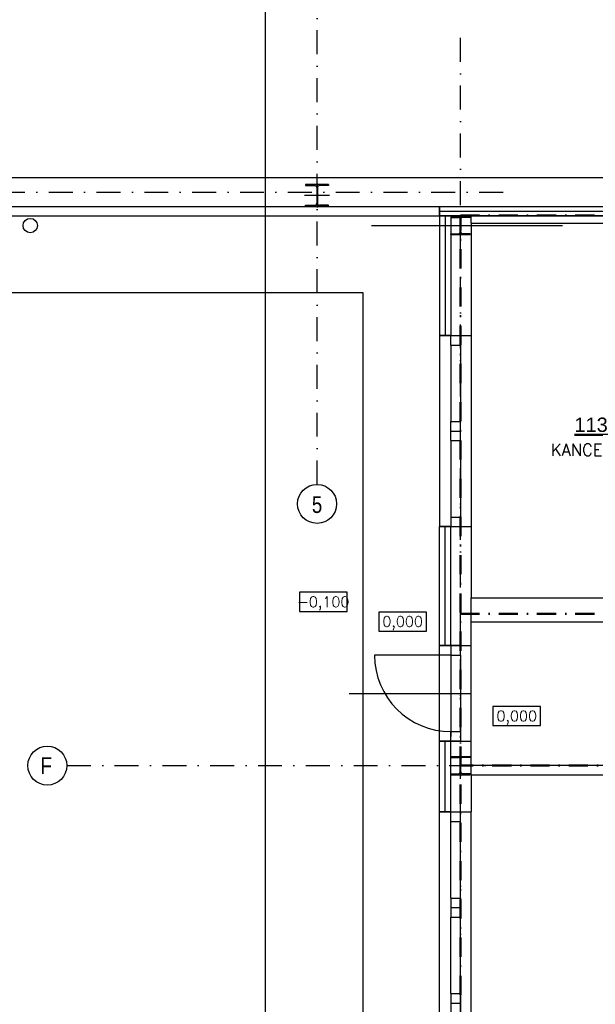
# Model space of a CAD drawing. Header units: millimetres. Extents: x 6435372 to 7248404, y 1559872 to 1886246.
# Tile 203 of 208: x 7100316 to 7106337, y 1762661 to 1772962. Entities that reach past the tile are written whole.
import ezdxf
from ezdxf.enums import TextEntityAlignment as Align

# ---------------------------------------------------------------- set-up
doc = ezdxf.new("R2010")
doc.units = ezdxf.units.MM
doc.linetypes.add('DASHDOT', pattern=[1, 0.5, -0.25, 0, -0.25])
doc.linetypes.add('ČERCHOVANÁ', pattern=[1, 0.5, -0.25, 0, -0.25])
for name, color, linetype, lineweight in [('CKPOPISM', 8, 'Continuous', 50), ('CKPOPISM_POPIS', 8, 'Continuous', 25), ('požární úseky', 21, 'ČERCHOVANÁ', 50), ('UT_potrubí', 10, 'Continuous', 30)]:
    doc.layers.add(name, color=color, linetype=linetype, lineweight=lineweight)
doc.layers.add('matrice DPS', color=122, linetype='Continuous')
doc.styles.add('ARIAL', font='arial.ttf')
doc.styles.get("Standard").update_dxf_attribs({"font": 'romans.shx'})
doc.linetypes.add('IZOLACE_POLYSTYREN_EXPANDOVANY', pattern='A,1,[224,CADKON.SHX,S=0.01,R=0,X=-0.5,Y=-1.74],-2', length=3)
doc.linetypes.add('IZOLACE_POLYSTYREN_PENOVY', pattern='A,0.001,[228,CADKON.SHX,S=0.1,R=0,X=0,Y=0],-2', length=2.001)

# ---------------------------------------------------------------- blocks, each defined once
blk = doc.blocks.new('CK_S_EXT_HEAHEA240')
for p, q in [((-120, 115), (120, 115)), ((-120, 115), (-120, 103)), ((120, 115), (120, 103)), ((-120, 103), (-24.75, 103)), ((-3.75, -82), (-3.75, 82)), ((3.75, -82), (3.75, 82)), ((120, 103), (24.75, 103)), ((-120, -115), (-120, -103)), ((-120, -103), (-24.75, -103)), ((120, -103), (24.75, -103)), ((120, -115), (120, -103)), ((-120, -115), (120, -115))]:
    blk.add_line(p, q)
for centre, start, end in [((-24.75, 82), 0, 90), ((24.75, 82), 90, 180), ((-24.75, -82), 270, 0), ((24.75, -82), 180, 270)]:
    blk.add_arc(centre, 21, start, end)
blk = doc.blocks.new('CK_S_EXT_HEAHEA200')
for p, q in [((-100, 95), (100, 95)), ((-100, 95), (-100, 85)), ((-100, 85), (-21.25, 85)), ((-3.25, -67), (-3.25, 67)), ((3.25, -67), (3.25, 67)), ((100, 85), (21.25, 85)), ((100, 95), (100, 85)), ((-100, -95), (-100, -85)), ((-100, -85), (-21.25, -85)), ((-100, -95), (100, -95)), ((100, -85), (21.25, -85)), ((100, -95), (100, -85))]:
    blk.add_line(p, q)
for centre, start, end in [((-21.25, 67), 0, 90), ((21.25, 67), 90, 180), ((-21.25, -67), 270, 0), ((21.25, -67), 180, 270)]:
    blk.add_arc(centre, 18, start, end)
blk = doc.blocks.new('*U1025')
at = {"color": 0, "linetype": 'ByBlock', "lineweight": -2}
blk.add_lwpolyline([(-5, -2), (5, -2), (5, 2), (-5, 2), (-5, -2)], dxfattribs=at)
blk = doc.blocks.new('CKBL2032316081158')

msp = doc.modelspace()

# ---------------------------------------------------------------- linework, layer by layer
at = {"layer": 'matrice DPS', "linetype": 'DASHDOT', "ltscale": 500}
for p, q in [((7103426.8, 1768099.8), (7103426.8, 1773658)), ((7104926.8, 1758519.1), (7104926.8, 1772865.4)), ((7068114.1, 1771158), (7105426.8, 1771158)), ((7100809.1, 1765158), (7105426.8, 1765158))]:
    msp.add_line(p, q, dxfattribs=at)
at = {"layer": 'matrice DPS', "ltscale": 500}
for p, q in [((7116141.8, 1771308), (7079606.8, 1771308)), ((7103426.8, 1771248), (7103426.8, 1770998)), ((7103556.8, 1771123), (7103296.8, 1771123)), ((7079306.8, 1771008), (7116141.8, 1771008)), ((7104706.8, 1770908), (7104706.8, 1771008)), ((7104706.8, 1771008), (7104706.8, 1770908)), ((7104706.8, 1771008), (7116141.8, 1771008)), ((7079206.8, 1770908), (7104706.8, 1770908)), ((7104706.8, 1770908), (7105036.8, 1770908)), ((7105036.8, 1770908), (7104706.8, 1770908)), ((7104826.8, 1770908), (7104706.8, 1770908)), ((7104706.8, 1770908), (7104706.8, 1769658)), ((7104706.8, 1770908), (7116141.8, 1770908)), ((7104826.8, 1770908), (7104826.8, 1769658)), ((7104926.8, 1770703), (7104926.8, 1770913)), ((7105036.8, 1770833), (7105036.8, 1770908)), ((7115546.8, 1770908), (7105036.8, 1770908)), ((7103996.9, 1770808), (7105992.9, 1770808)), ((7104816.8, 1770808), (7105036.8, 1770808)), ((7105036.8, 1770833), (7108756.8, 1770833)), ((7105036.8, 1770833), (7105036.8, 1769658)), ((7079206.8, 1770108), (7103906.8, 1770108)), ((7103906.8, 1770108), (7103906.8, 1760597.9)), ((7104706.8, 1769658), (7105036.8, 1769658)), ((7104706.8, 1769658), (7104706.8, 1767658)), ((7104826.8, 1769658), (7104706.8, 1769658)), ((7104826.8, 1769558), (7104826.8, 1769658)), ((7104826.8, 1769658), (7104926.8, 1769658)), ((7104926.8, 1769558), (7104926.8, 1769658)), ((7105036.8, 1769658), (7105036.8, 1767658)), ((7104826.8, 1769558), (7104826.8, 1768758)), ((7104826.8, 1769558), (7104926.8, 1769558)), ((7104926.8, 1769558), (7104926.8, 1768758)), ((7104826.8, 1768658), (7104826.8, 1768758)), ((7104826.8, 1768758), (7104926.8, 1768758)), ((7104926.8, 1768658), (7104926.8, 1768758)), ((7104826.8, 1768658), (7104926.8, 1768658)), ((7104826.8, 1768558), (7104826.8, 1768658)), ((7104926.8, 1768558), (7104926.8, 1768658)), ((7104826.8, 1768558), (7104826.8, 1767758)), ((7104826.8, 1768558), (7104926.8, 1768558)), ((7104926.8, 1768558), (7104926.8, 1767758)), ((7104826.8, 1767758), (7104926.8, 1767758)), ((7104826.8, 1767758), (7104826.8, 1767658)), ((7104926.8, 1767758), (7104926.8, 1767658)), ((7104706.8, 1767658), (7105036.8, 1767658)), ((7104826.8, 1767658), (7104706.8, 1767658)), ((7104706.8, 1766413), (7104706.8, 1767658)), ((7104826.8, 1767658), (7104926.8, 1767658)), ((7104826.8, 1766413), (7104826.8, 1767658)), ((7105036.8, 1767658), (7105036.8, 1766913)), ((7105036.8, 1766663), (7105036.8, 1766913)), ((7105036.8, 1766913), (7106486.8, 1766913)), ((7105036.8, 1766663), (7106486.8, 1766663)), ((7105036.8, 1766413), (7105036.8, 1766663)), ((7104706.8, 1766413), (7105036.8, 1766413)), ((7104706.8, 1765413), (7104706.8, 1766413)), ((7104826.8, 1766413), (7104706.8, 1766413)), ((7104826.8, 1766413), (7104826.8, 1766313)), ((7104926.8, 1766413), (7104826.8, 1766413)), ((7104826.8, 1766363), (7104826.8, 1765463)), ((7104926.8, 1766313), (7104926.8, 1766413)), ((7105036.8, 1765413), (7105036.8, 1766413)), ((7104826.8, 1766313), (7104026.8, 1766313)), ((7104826.8, 1766313), (7104826.8, 1765513)), ((7104826.8, 1766313), (7104926.8, 1766313)), ((7104926.8, 1766313), (7104926.8, 1765513)), ((7103762.8, 1765913), (7105026.8, 1765913)), ((7104826.8, 1765413), (7104826.8, 1765513)), ((7104826.8, 1765513), (7104926.8, 1765513)), ((7104926.8, 1765513), (7104926.8, 1765413)), ((7104706.8, 1765413), (7105036.8, 1765413)), ((7104826.8, 1765413), (7104706.8, 1765413)), ((7104706.8, 1764672.5), (7104706.8, 1765413)), ((7104926.8, 1765413), (7104826.8, 1765413)), ((7104826.8, 1764672.5), (7104826.8, 1765413)), ((7105036.8, 1765163), (7105036.8, 1765413)), ((7104926.8, 1765053), (7104926.8, 1765263)), ((7104816.8, 1765158), (7105036.8, 1765158)), ((7105036.8, 1765163), (7106486.8, 1765163)), ((7105036.8, 1765063), (7105036.8, 1765163)), ((7105036.8, 1765063), (7106486.8, 1765063)), ((7105036.8, 1765063), (7105036.8, 1764672.5)), ((7104706.8, 1761672.5), (7104706.8, 1764672.5)), ((7104706.8, 1764672.5), (7105036.8, 1764672.5)), ((7104826.8, 1764672.5), (7104706.8, 1764672.5)), ((7104826.8, 1764572.5), (7104826.8, 1764672.5)), ((7104826.8, 1764672.5), (7104926.8, 1764672.5)), ((7104926.8, 1764572.5), (7104926.8, 1764672.5)), ((7105036.8, 1761672.5), (7105036.8, 1764672.5)), ((7104826.8, 1763772.5), (7104826.8, 1764572.5)), ((7104826.8, 1764572.5), (7104926.8, 1764572.5)), ((7104926.8, 1763772.5), (7104926.8, 1764572.5)), ((7104826.8, 1763772.5), (7104926.8, 1763772.5)), ((7104826.8, 1763772.5), (7104826.8, 1763672.5)), ((7104926.8, 1763772.5), (7104926.8, 1763672.5)), ((7104826.8, 1763672.5), (7104926.8, 1763672.5)), ((7104826.8, 1763672.5), (7104826.8, 1763572.5)), ((7104826.8, 1762772.5), (7104826.8, 1763572.5)), ((7104826.8, 1763572.5), (7104926.8, 1763572.5)), ((7104926.8, 1763672.5), (7104926.8, 1763572.5)), ((7104926.8, 1762772.5), (7104926.8, 1763572.5)), ((7104826.8, 1762772.5), (7104926.8, 1762772.5)), ((7104826.8, 1762772.5), (7104826.8, 1762672.5)), ((7104926.8, 1762772.5), (7104926.8, 1762672.5)), ((7104826.8, 1762672.5), (7104926.8, 1762672.5)), ((7104826.8, 1762672.5), (7104826.8, 1762572.5)), ((7104926.8, 1762672.5), (7104926.8, 1762572.5))]:
    msp.add_line(p, q, dxfattribs=at)
at = {"layer": 'matrice DPS', "linetype": 'IZOLACE_POLYSTYREN_PENOVY', "ltscale": 500}
msp.add_lwpolyline([(7104706.8, 1770958), (7116141.8, 1770958)], dxfattribs=at)
at = {"layer": 'matrice DPS', "linetype": 'IZOLACE_POLYSTYREN_EXPANDOVANY', "ltscale": 500}
for points in [[(7104766.8, 1770908), (7104766.8, 1769658)], [(7104766.8, 1766413), (7104766.8, 1767658)], [(7104766.8, 1764672.5), (7104766.8, 1765413)]]:
    msp.add_lwpolyline(points, dxfattribs=at)
at = {"layer": 'matrice DPS', "ltscale": 500}
for centre, radius in [((7100426.2, 1770808), 75), ((7103426.8, 1767895.9), 203.9), ((7100605.2, 1765158), 203.9)]:
    msp.add_circle(centre, radius, dxfattribs=at)
msp.add_arc((7104826.8, 1766313), 800, 180, 270, dxfattribs=at)
at = {"layer": 'požární úseky', "ltscale": 400}
for p, q in [((7104926.8, 1761158), (7104926.8, 1770913)), ((7104926.8, 1770913), (7121426.8, 1770908)), ((7104926.8, 1766744.7), (7108956.8, 1766744.7)), ((7104926.8, 1766744.7), (7108956.8, 1766744.7)), ((7115461.3, 1765158), (7104926.8, 1765158)), ((7115461.3, 1765158), (7104926.8, 1765158))]:
    msp.add_line(p, q, dxfattribs=at)
at = {"layer": 'UT_potrubí', "ltscale": 400}
msp.add_lwpolyline([(7102886.5, 1774492.1), (7132586.5, 1774492.1), (7132586.5, 1753492.1), (7102886.5, 1753492.1)], close=True, dxfattribs=at)

# ---------------------------------------------------------------- block references
at = {"layer": 'matrice DPS', "ltscale": 500, "rotation": 180}
msp.add_blockref('CK_S_EXT_HEAHEA240', (7103426.8, 1771123), dxfattribs=at)
at = {"layer": 'matrice DPS', "ltscale": 500}
for p in [(7104926.8, 1770808), (7104926.8, 1765158)]:
    msp.add_blockref('CK_S_EXT_HEAHEA200', p, dxfattribs=at)
ref = msp.add_blockref('CKBL2032316081158', (7106292.5, 1768399.1), dxfattribs=at)
ref.add_attrib('CISLO', '%%U113', dxfattribs={"layer": 'CKPOPISM', "height": 150, "style": 'ARIAL'}).set_placement((7106292.5, 1768649.1), align=Align.CENTER)
ref.add_attrib('JMENO', 'KANCELÁŘ', dxfattribs={"layer": 'CKPOPISM_POPIS', "height": 125}).set_placement((7106292.5, 1768399.1), align=Align.CENTER)
ref = msp.add_blockref('*U1025', (7103491.2, 1766871), dxfattribs=dict(at, xscale=50, yscale=50, zscale=50))
ref.add_attrib('Výška', '-0,100', dxfattribs={"layer": '0', "color": 0, "linetype": 'ByBlock', "lineweight": -2, "height": 110}).set_placement((7103491.2, 1766871), align=Align.MIDDLE_CENTER)
ref = msp.add_blockref('*U1025', (7104321.6, 1766664.9), dxfattribs=dict(at, xscale=50, yscale=50, zscale=50))
ref.add_attrib('Výška', '0,000', dxfattribs={"layer": '0', "color": 0, "linetype": 'ByBlock', "lineweight": -2, "height": 110}).set_placement((7104321.6, 1766664.9), align=Align.MIDDLE_CENTER)
ref = msp.add_blockref('*U1025', (7105515.1, 1765676.2), dxfattribs=dict(at, xscale=50, yscale=50, zscale=50))
ref.add_attrib('Výška', '0,000', dxfattribs={"layer": '0', "color": 0, "linetype": 'ByBlock', "lineweight": -2, "height": 110}).set_placement((7105515.1, 1765676.2), align=Align.MIDDLE_CENTER)

# ---------------------------------------------------------------- texts
at = {"layer": 'matrice DPS', "ltscale": 500, "style": 'ARIAL', "width": 0.8}
for s, p in [('5', (7103426.8, 1767887.4)), ('F', (7100593.6, 1765158))]:
    msp.add_text(s, height=175, dxfattribs=at).set_placement(p, align=Align.MIDDLE)

doc.saveas('drawing.dxf')
